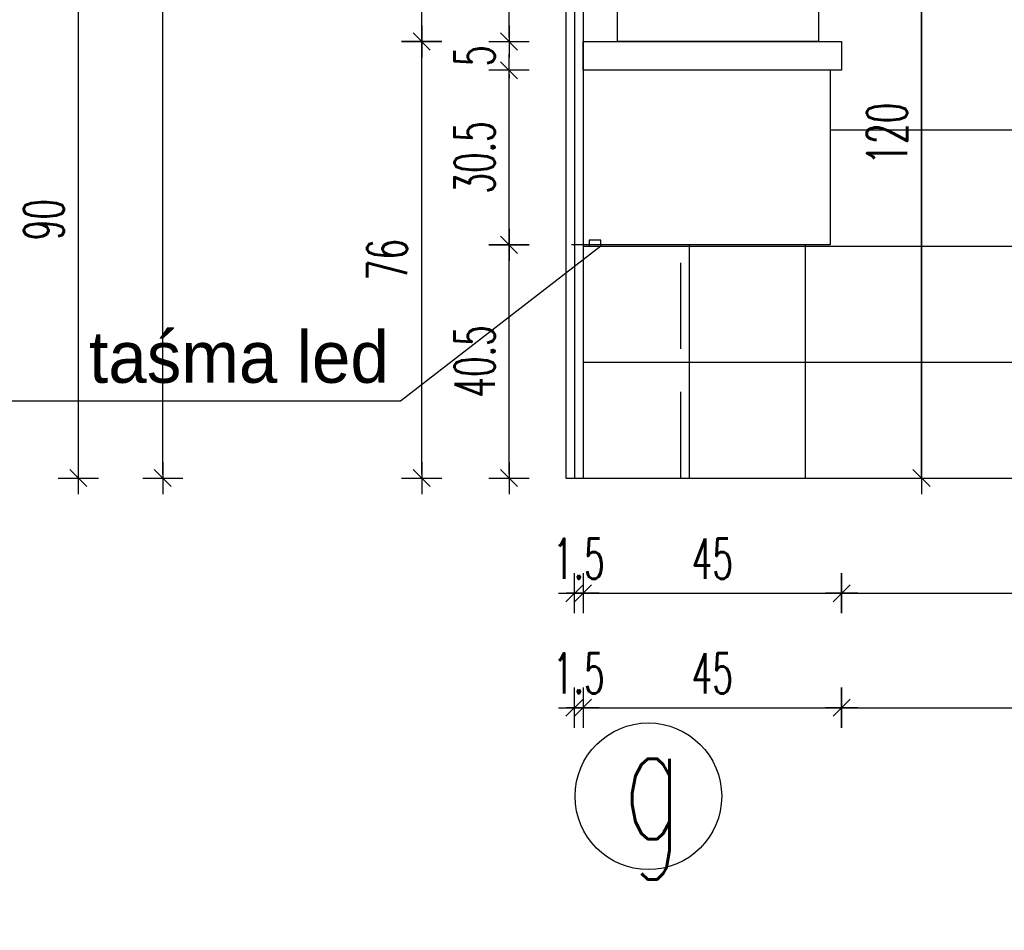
# Model space of a CAD drawing. Header units: centimetres. Extents: x -15121 to 30567, y -60641 to 0.
# Tile 180 of 256: x 11300 to 11472, y -27150 to -26992. Entities that reach past the tile are written whole.
import ezdxf

# ---------------------------------------------------------------- set-up
doc = ezdxf.new("R2010")
doc.units = ezdxf.units.CM
doc.header["$LTSCALE"] = 60
doc.linetypes.add('( Dashed )', pattern=[0.75, 0.5, -0.25])
for name, color, linetype in [('AIKA lampy sanitariaty', 3, 'Continuous'), ('AIKA oznaczenia widoków', 30, 'Continuous'), ('AIKA powierzchnie', 6, 'Continuous'), ('AIKA sufity podwieszane', 8, 'Continuous'), ('AIKA TYNK', 5, 'Continuous'), ('AIKA widoki wymiarowanie', 7, 'Continuous'), ('AIKA widokowe', 7, 'Continuous'), ('AIKA ŚCIANA', 8, 'Continuous')]:
    doc.layers.add(name, color=color, linetype=linetype)
doc.styles.add('RomanS', font='romans.shx')
doc.styles.add('TableTextStyle', font='txt')
doc.styles.add('wymiar', font='txt.shx', dxfattribs={"width": 0.6})
doc.dimstyles.new('Dwudziestka', dxfattribs={"dimtxt": 7, "dimasz": 0.7, "dimexe": 5, "dimexo": 0, "dimgap": 2.5, "dimtad": 1, "dimtoh": 1, "dimdec": 3, "dimrnd": 0.5, "dimdsep": 46, "dimtxsty": 'wymiar', "dimblk": 'znacznik', "dimcen": 0, "dimdle": 5, "dimse1": 1, "dimse2": 1, "dimclrd": 256, "dimclre": 256, "dimclrt": 256, "dimadec": 0, "dimazin": 0, "dimtfac": 0.4, "dimtdec": 3, "dimtix": 1, "dimtofl": 0, "dimtmove": 2, "dimatfit": 3, "dimldrblk": 'znacznik', "dimfxl": 1, "dimtolj": 1, "dimarcsym": 0})
pattern_1 = [(45.6, (4466.2785, -1566.11), (-6.8053523, 6.6642933), []), (45.6, (4470.768, -1566.063), (-6.8053523, 6.6642933), [])]

# ---------------------------------------------------------------- blocks, each defined once
blk = doc.blocks.new('znacznik')
at = {"color": 0}
for points in [[(0, -5), (0, 5)], [(-4, 0), (4, 0)]]:
    blk.add_lwpolyline(points, dxfattribs=at)
at = {"color": 1}
blk.add_lwpolyline([(-2.12, -2.12), (2.12, 2.12)], dxfattribs=at)
blk = doc.blocks.new('*D6436')
at = {"layer": 'AIKA widoki wymiarowanie', "lineweight": -2, "transparency": 16777216}
blk.add_line((11310.66, -26982.29), (11310.66, -27070.89), dxfattribs=at)
at = {"layer": 'Defpoints', "color": 0, "transparency": 16777216}
for p in [(11245.8, -26981.59), (11249.67, -27071.59), (11310.66, -27071.59)]:
    blk.add_point(p, dxfattribs=at)
at = {"layer": 'AIKA widoki wymiarowanie', "lineweight": -2, "transparency": 16777216, "xscale": 0.7, "yscale": 0.7, "zscale": 0.7}
for p, rotation in [((11310.66, -26981.59), 90), ((11310.66, -27071.59), 270)]:
    blk.add_blockref('znacznik', p, dxfattribs=dict(at, rotation=rotation))
at = {"layer": 'AIKA widoki wymiarowanie', "transparency": 16777216, "insert": (11304.66, -27026.59), "char_height": 7, "attachment_point": 5, "rotation": 90, "style": 'wymiar'}
blk.add_mtext('\\A1;90', dxfattribs=at)
blk = doc.blocks.new('*D6442')
at = {"layer": 'AIKA widoki wymiarowanie', "lineweight": -2, "transparency": 16777216}
blk.add_line((11325.36, -27070.89), (11325.36, -26771.29), dxfattribs=at)
at = {"layer": 'Defpoints', "color": 0, "transparency": 16777216}
for p in [(11249.67, -26770.59), (11325.36, -26770.59), (11249.67, -27071.59)]:
    blk.add_point(p, dxfattribs=at)
at = {"layer": 'AIKA widoki wymiarowanie', "lineweight": -2, "transparency": 16777216, "xscale": 0.7, "yscale": 0.7, "zscale": 0.7}
for p, rotation in [((11325.36, -26770.59), 90), ((11325.36, -27071.59), 270)]:
    blk.add_blockref('znacznik', p, dxfattribs=dict(at, rotation=rotation))
at = {"layer": 'AIKA widoki wymiarowanie', "transparency": 16777216, "insert": (11319.36, -26921.09), "char_height": 7, "attachment_point": 5, "rotation": 90, "style": 'wymiar'}
blk.add_mtext('\\A1;301', dxfattribs=at)
blk = doc.blocks.new('*D6443')
at = {"layer": 'AIKA widoki wymiarowanie', "lineweight": -2, "transparency": 16777216}
for p, q in [((11396.32, -27091.63), (11395.62, -27091.63)), ((11399.22, -27091.63), (11399.92, -27091.63))]:
    blk.add_line(p, q, dxfattribs=at)
at = {"layer": 'Defpoints', "color": 0, "transparency": 16777216}
for p in [(11397.02, -27071.59), (11398.52, -27071.59), (11398.52, -27091.63)]:
    blk.add_point(p, dxfattribs=at)
at = {"layer": 'AIKA widoki wymiarowanie', "lineweight": -2, "transparency": 16777216, "xscale": 0.7, "yscale": 0.7, "zscale": 0.7}
blk.add_blockref('znacznik', (11397.02, -27091.63), dxfattribs=at)
at = {"layer": 'AIKA widoki wymiarowanie', "lineweight": -2, "transparency": 16777216, "xscale": 0.7, "yscale": 0.7, "zscale": 0.7, "rotation": 180}
blk.add_blockref('znacznik', (11398.52, -27091.63), dxfattribs=at)
at = {"layer": 'AIKA widoki wymiarowanie', "transparency": 16777216, "insert": (11397.77, -27085.63), "char_height": 7, "attachment_point": 5, "style": 'wymiar'}
blk.add_mtext('\\A1;1.5', dxfattribs=at)
blk = doc.blocks.new('*D6444')
at = {"layer": 'AIKA widoki wymiarowanie', "lineweight": -2, "transparency": 16777216}
blk.add_line((11399.22, -27091.63), (11442.82, -27091.63), dxfattribs=at)
at = {"layer": 'Defpoints', "color": 0, "transparency": 16777216}
for p in [(11443.52, -27000.59), (11398.52, -27071.59), (11443.52, -27091.63)]:
    blk.add_point(p, dxfattribs=at)
at = {"layer": 'AIKA widoki wymiarowanie', "lineweight": -2, "transparency": 16777216, "xscale": 0.7, "yscale": 0.7, "zscale": 0.7, "rotation": 180}
blk.add_blockref('znacznik', (11398.52, -27091.63), dxfattribs=at)
at = {"layer": 'AIKA widoki wymiarowanie', "lineweight": -2, "transparency": 16777216, "xscale": 0.7, "yscale": 0.7, "zscale": 0.7}
blk.add_blockref('znacznik', (11443.52, -27091.63), dxfattribs=at)
at = {"layer": 'AIKA widoki wymiarowanie', "transparency": 16777216, "insert": (11421.02, -27085.63), "char_height": 7, "attachment_point": 5, "style": 'wymiar'}
blk.add_mtext('\\A1;45', dxfattribs=at)
blk = doc.blocks.new('*D6445')
at = {"layer": 'AIKA widoki wymiarowanie', "lineweight": -2, "transparency": 16777216}
blk.add_line((11444.22, -27091.63), (11537.82, -27091.63), dxfattribs=at)
at = {"layer": 'Defpoints', "color": 0, "transparency": 16777216}
for p in [(11538.52, -26981.59), (11443.52, -27000.59), (11538.52, -27091.63)]:
    blk.add_point(p, dxfattribs=at)
at = {"layer": 'AIKA widoki wymiarowanie', "lineweight": -2, "transparency": 16777216, "xscale": 0.7, "yscale": 0.7, "zscale": 0.7, "rotation": 180}
blk.add_blockref('znacznik', (11443.52, -27091.63), dxfattribs=at)
at = {"layer": 'AIKA widoki wymiarowanie', "lineweight": -2, "transparency": 16777216, "xscale": 0.7, "yscale": 0.7, "zscale": 0.7}
blk.add_blockref('znacznik', (11538.52, -27091.63), dxfattribs=at)
at = {"layer": 'AIKA widoki wymiarowanie', "transparency": 16777216, "insert": (11491.02, -27085.63), "char_height": 7, "attachment_point": 5, "style": 'wymiar'}
blk.add_mtext('\\A1;95', dxfattribs=at)
blk = doc.blocks.new('*D6450')
at = {"layer": 'AIKA widoki wymiarowanie', "lineweight": -2, "transparency": 16777216}
blk.add_line((11457.42, -26952.37), (11457.42, -27070.89), dxfattribs=at)
at = {"layer": 'Defpoints', "color": 0, "transparency": 16777216}
for p in [(11439.91, -26951.67), (11432.05, -27071.59), (11457.42, -27071.59)]:
    blk.add_point(p, dxfattribs=at)
at = {"layer": 'AIKA widoki wymiarowanie', "lineweight": -2, "transparency": 16777216, "xscale": 0.7, "yscale": 0.7, "zscale": 0.7}
for p, rotation in [((11457.42, -26951.67), 90), ((11457.42, -27071.59), 270)]:
    blk.add_blockref('znacznik', p, dxfattribs=dict(at, rotation=rotation))
at = {"layer": 'AIKA widoki wymiarowanie', "transparency": 16777216, "insert": (11451.42, -27011.63), "char_height": 7, "attachment_point": 5, "rotation": 90, "style": 'wymiar'}
blk.add_mtext('\\A1;120', dxfattribs=at)
blk = doc.blocks.new('*D6452')
at = {"layer": 'AIKA widoki wymiarowanie', "lineweight": -2, "transparency": 16777216}
blk.add_line((11385.63, -27070.89), (11385.63, -27031.69), dxfattribs=at)
at = {"layer": 'Defpoints', "color": 0, "transparency": 16777216}
for p in [(11385.63, -27030.99), (11403.55, -27030.99), (11403.55, -27071.59)]:
    blk.add_point(p, dxfattribs=at)
at = {"layer": 'AIKA widoki wymiarowanie', "lineweight": -2, "transparency": 16777216, "xscale": 0.7, "yscale": 0.7, "zscale": 0.7}
for p, rotation in [((11385.63, -27030.99), 90), ((11385.63, -27071.59), 270)]:
    blk.add_blockref('znacznik', p, dxfattribs=dict(at, rotation=rotation))
at = {"layer": 'AIKA widoki wymiarowanie', "transparency": 16777216, "insert": (11379.63, -27051.29), "char_height": 7, "attachment_point": 5, "rotation": 90, "style": 'wymiar'}
blk.add_mtext('\\A1;40.5', dxfattribs=at)
blk = doc.blocks.new('*D6453')
at = {"layer": 'AIKA widoki wymiarowanie', "lineweight": -2, "transparency": 16777216}
blk.add_line((11385.63, -27030.29), (11385.63, -27001.29), dxfattribs=at)
at = {"layer": 'Defpoints', "color": 0, "transparency": 16777216}
for p in [(11385.63, -27000.59), (11398.52, -27000.59), (11403.55, -27030.99)]:
    blk.add_point(p, dxfattribs=at)
at = {"layer": 'AIKA widoki wymiarowanie', "lineweight": -2, "transparency": 16777216, "xscale": 0.7, "yscale": 0.7, "zscale": 0.7}
for p, rotation in [((11385.63, -27000.59), 90), ((11385.63, -27030.99), 270)]:
    blk.add_blockref('znacznik', p, dxfattribs=dict(at, rotation=rotation))
at = {"layer": 'AIKA widoki wymiarowanie', "transparency": 16777216, "insert": (11379.63, -27015.79), "char_height": 7, "attachment_point": 5, "rotation": 90, "style": 'wymiar'}
blk.add_mtext('\\A1;30.5', dxfattribs=at)
blk = doc.blocks.new('*D6454')
at = {"layer": 'AIKA widoki wymiarowanie', "lineweight": -2, "transparency": 16777216}
for p, q in [((11385.63, -26994.89), (11385.63, -26994.19)), ((11385.63, -27001.29), (11385.63, -27001.99))]:
    blk.add_line(p, q, dxfattribs=at)
at = {"layer": 'Defpoints', "color": 0, "transparency": 16777216}
for p in [(11385.63, -26995.59), (11398.52, -26995.59), (11398.52, -27000.59)]:
    blk.add_point(p, dxfattribs=at)
at = {"layer": 'AIKA widoki wymiarowanie', "lineweight": -2, "transparency": 16777216, "xscale": 0.7, "yscale": 0.7, "zscale": 0.7}
for p, rotation in [((11385.63, -26995.59), 270), ((11385.63, -27000.59), 90)]:
    blk.add_blockref('znacznik', p, dxfattribs=dict(at, rotation=rotation))
at = {"layer": 'AIKA widoki wymiarowanie', "transparency": 16777216, "insert": (11379.63, -26998.09), "char_height": 7, "attachment_point": 5, "rotation": 90, "style": 'wymiar'}
blk.add_mtext('\\A1;5', dxfattribs=at)
blk = doc.blocks.new('*D6455')
at = {"layer": 'AIKA widoki wymiarowanie', "lineweight": -2, "transparency": 16777216}
blk.add_line((11385.63, -26994.89), (11385.63, -26965.29), dxfattribs=at)
at = {"layer": 'Defpoints', "color": 0, "transparency": 16777216}
for p in [(11385.63, -26964.59), (11398.52, -26964.59), (11398.52, -26995.59)]:
    blk.add_point(p, dxfattribs=at)
at = {"layer": 'AIKA widoki wymiarowanie', "lineweight": -2, "transparency": 16777216, "xscale": 0.7, "yscale": 0.7, "zscale": 0.7}
for p, rotation in [((11385.63, -26964.59), 90), ((11385.63, -26995.59), 270)]:
    blk.add_blockref('znacznik', p, dxfattribs=dict(at, rotation=rotation))
at = {"layer": 'AIKA widoki wymiarowanie', "transparency": 16777216, "insert": (11379.63, -26980.09), "char_height": 7, "attachment_point": 5, "rotation": 90, "style": 'wymiar'}
blk.add_mtext('\\A1;31', dxfattribs=at)
blk = doc.blocks.new('*D6456')
at = {"layer": 'AIKA widoki wymiarowanie', "lineweight": -2, "transparency": 16777216}
blk.add_line((11370.42, -27070.89), (11370.42, -26996.29), dxfattribs=at)
at = {"layer": 'Defpoints', "color": 0, "transparency": 16777216}
for p in [(11370.42, -26995.59), (11398.52, -26995.59), (11398.52, -27071.59)]:
    blk.add_point(p, dxfattribs=at)
at = {"layer": 'AIKA widoki wymiarowanie', "lineweight": -2, "transparency": 16777216, "xscale": 0.7, "yscale": 0.7, "zscale": 0.7}
for p, rotation in [((11370.42, -26995.59), 90), ((11370.42, -27071.59), 270)]:
    blk.add_blockref('znacznik', p, dxfattribs=dict(at, rotation=rotation))
at = {"layer": 'AIKA widoki wymiarowanie', "transparency": 16777216, "insert": (11364.42, -27033.59), "char_height": 7, "attachment_point": 5, "rotation": 90, "style": 'wymiar'}
blk.add_mtext('\\A1;76', dxfattribs=at)
blk = doc.blocks.new('*D6304')
at = {"layer": 'AIKA widoki wymiarowanie', "lineweight": -2, "transparency": 16777216}
blk.add_line((11370.42, -26994.89), (11370.42, -26965.29), dxfattribs=at)
at = {"layer": 'Defpoints', "color": 0, "transparency": 16777216}
for p in [(11370.42, -26964.59), (11398.52, -26964.59), (11398.52, -26995.59)]:
    blk.add_point(p, dxfattribs=at)
at = {"layer": 'AIKA widoki wymiarowanie', "lineweight": -2, "transparency": 16777216, "xscale": 0.7, "yscale": 0.7, "zscale": 0.7}
for p, rotation in [((11370.42, -26964.59), 90), ((11370.42, -26995.59), 270)]:
    blk.add_blockref('znacznik', p, dxfattribs=dict(at, rotation=rotation))
at = {"layer": 'AIKA widoki wymiarowanie', "transparency": 16777216, "insert": (11364.42, -26980.09), "char_height": 7, "attachment_point": 5, "rotation": 90, "style": 'wymiar'}
blk.add_mtext('\\A1;31', dxfattribs=at)
blk = doc.blocks.new('*D6457')
at = {"layer": 'AIKA widoki wymiarowanie', "lineweight": -2, "transparency": 16777216}
blk.add_line((11608.84, -27070.89), (11608.84, -26965.29), dxfattribs=at)
at = {"layer": 'Defpoints', "color": 0, "transparency": 16777216}
for p in [(11399.03, -26964.59), (11608.84, -26964.59), (11398.52, -27071.59)]:
    blk.add_point(p, dxfattribs=at)
at = {"layer": 'AIKA widoki wymiarowanie', "lineweight": -2, "transparency": 16777216, "xscale": 0.7, "yscale": 0.7, "zscale": 0.7}
for p, rotation in [((11608.84, -26964.59), 90), ((11608.84, -27071.59), 270)]:
    blk.add_blockref('znacznik', p, dxfattribs=dict(at, rotation=rotation))
at = {"layer": 'AIKA widoki wymiarowanie', "transparency": 16777216, "insert": (11602.84, -27018.09), "char_height": 7, "attachment_point": 5, "rotation": 90, "style": 'wymiar'}
blk.add_mtext('\\A1;107', dxfattribs=at)
blk = doc.blocks.new('*D6305')
at = {"layer": 'AIKA widoki wymiarowanie', "lineweight": -2, "transparency": 16777216}
for p, q in [((11396.32, -27111.57), (11395.62, -27111.57)), ((11399.22, -27111.57), (11399.92, -27111.57))]:
    blk.add_line(p, q, dxfattribs=at)
at = {"layer": 'Defpoints', "color": 0, "transparency": 16777216}
for p in [(11397.02, -27071.59), (11398.52, -27071.59), (11398.52, -27111.57)]:
    blk.add_point(p, dxfattribs=at)
at = {"layer": 'AIKA widoki wymiarowanie', "lineweight": -2, "transparency": 16777216, "xscale": 0.7, "yscale": 0.7, "zscale": 0.7}
blk.add_blockref('znacznik', (11397.02, -27111.57), dxfattribs=at)
at = {"layer": 'AIKA widoki wymiarowanie', "lineweight": -2, "transparency": 16777216, "xscale": 0.7, "yscale": 0.7, "zscale": 0.7, "rotation": 180}
blk.add_blockref('znacznik', (11398.52, -27111.57), dxfattribs=at)
at = {"layer": 'AIKA widoki wymiarowanie', "transparency": 16777216, "insert": (11397.77, -27105.57), "char_height": 7, "attachment_point": 5, "style": 'wymiar'}
blk.add_mtext('\\A1;1.5', dxfattribs=at)
blk = doc.blocks.new('*D6458')
at = {"layer": 'AIKA widoki wymiarowanie', "lineweight": -2, "transparency": 16777216}
blk.add_line((11399.22, -27111.57), (11442.82, -27111.57), dxfattribs=at)
at = {"layer": 'Defpoints', "color": 0, "transparency": 16777216}
for p in [(11443.52, -26995.59), (11398.52, -27071.59), (11443.52, -27111.57)]:
    blk.add_point(p, dxfattribs=at)
at = {"layer": 'AIKA widoki wymiarowanie', "lineweight": -2, "transparency": 16777216, "xscale": 0.7, "yscale": 0.7, "zscale": 0.7, "rotation": 180}
blk.add_blockref('znacznik', (11398.52, -27111.57), dxfattribs=at)
at = {"layer": 'AIKA widoki wymiarowanie', "lineweight": -2, "transparency": 16777216, "xscale": 0.7, "yscale": 0.7, "zscale": 0.7}
blk.add_blockref('znacznik', (11443.52, -27111.57), dxfattribs=at)
at = {"layer": 'AIKA widoki wymiarowanie', "transparency": 16777216, "insert": (11421.02, -27105.57), "char_height": 7, "attachment_point": 5, "style": 'wymiar'}
blk.add_mtext('\\A1;45', dxfattribs=at)
blk = doc.blocks.new('*D6459')
at = {"layer": 'AIKA widoki wymiarowanie', "lineweight": -2, "transparency": 16777216}
blk.add_line((11444.22, -27111.57), (11513.02, -27111.57), dxfattribs=at)
at = {"layer": 'Defpoints', "color": 0, "transparency": 16777216}
for p in [(11443.52, -26995.59), (11513.72, -26998.09), (11513.72, -27111.57)]:
    blk.add_point(p, dxfattribs=at)
at = {"layer": 'AIKA widoki wymiarowanie', "lineweight": -2, "transparency": 16777216, "xscale": 0.7, "yscale": 0.7, "zscale": 0.7, "rotation": 180}
blk.add_blockref('znacznik', (11443.52, -27111.57), dxfattribs=at)
at = {"layer": 'AIKA widoki wymiarowanie', "lineweight": -2, "transparency": 16777216, "xscale": 0.7, "yscale": 0.7, "zscale": 0.7}
blk.add_blockref('znacznik', (11513.72, -27111.57), dxfattribs=at)
at = {"layer": 'AIKA widoki wymiarowanie', "transparency": 16777216, "insert": (11478.62, -27105.57), "char_height": 7, "attachment_point": 5, "style": 'wymiar'}
blk.add_mtext('\\A1;70', dxfattribs=at)

msp = doc.modelspace()

# ---------------------------------------------------------------- hatches: boundary and pattern name
at = {"layer": 'AIKA sufity podwieszane', "transparency": 33554610}
h = msp.add_hatch(dxfattribs=at)
h.set_pattern_fill('ANSI32', color=8, angle=0.6)
h.set_pattern_definition(pattern_1)
h.paths.add_polyline_path([(11584.9494, -26117.5987), (11157.9494, -26117.5987), (11157.9494, -26202.5987), (11584.9494, -26202.5987)])
h.paths.add_polyline_path([(12081.094, -27428.3228), (12163.2602, -27428.3228), (12163.2602, -27404.0522), (12081.094, -27404.0522)], flags=9)
h.paths.add_polyline_path([(12114.3702, -27401.1671), (12330.3134, -27401.1671), (12330.3134, -27377.6842), (12114.3702, -27377.6842)], flags=9)
h.paths.add_polyline_path([(12002.4864, -27495.7987), (12060.0402, -27495.7987), (12060.0402, -27471.4304), (12002.4864, -27471.4304)], flags=9)
h.paths.add_polyline_path([(11930.778, -27431.4066), (12012.9714, -27431.4066), (12012.9714, -27407.1523), (11930.778, -27407.1523)], flags=9)
h.paths.add_polyline_path([(12003.6509, -27363.3126), (12519.4158, -27363.3126), (12519.4158, -27327.3381), (12003.6509, -27327.3381)], flags=9)
h.paths.add_polyline_path([(11967.1775, -27382.7098), (12564.7628, -27382.7098), (12564.7628, -27357.3546), (11967.1775, -27357.3546)], flags=9)
h.paths.add_polyline_path([(12288.6922, -27501.0627), (12423.7404, -27501.0627), (12423.7404, -27470.1832), (12288.6922, -27470.1832)], flags=9)
h.paths.add_polyline_path([(11932.4463, -27495.6231), (12002.4419, -27495.6231), (12002.4419, -27470.9456), (11932.4463, -27470.9456)], flags=9)
h.paths.add_polyline_path([(11932.4843, -27462.0595), (11994.0262, -27462.0595), (11994.0262, -27437.8052), (11932.4843, -27437.8052)], flags=9)
h.paths.add_polyline_path([(12074.5007, -27495.5716), (12259.3272, -27495.5716), (12259.3272, -27471.2033), (12074.5007, -27471.2033)], flags=9)
h.paths.add_polyline_path([(12083.149, -27467.6483), (12496.2862, -27467.6483), (12496.2862, -27436.3619), (12083.149, -27436.3619)], flags=9)
h.paths.add_polyline_path([(12483.5205, -27493.9928), (12503.8627, -27493.9928), (12503.8627, -27470.0477), (12483.5205, -27470.0477)], flags=9)
h.paths.add_polyline_path([(11513.2396, -27035.7614), (11551.7125, -27035.7592), (11551.7101, -26993.8772), (11513.2372, -26993.8794)], flags=9)
h.paths.add_polyline_path([(11060.4933, -27035.7614), (11098.9662, -27035.7592), (11098.9638, -26993.8772), (11060.4909, -26993.8794)], flags=9)
h.paths.add_polyline_path([(11919.1026, -26980.6538), (11990.4597, -26980.6538), (11990.4597, -26967.1538), (11919.1026, -26967.1538)], flags=9)
h.paths.add_polyline_path([(11917.5413, -27058.0538), (11988.8984, -27058.0538), (11988.8984, -27044.5538), (11917.5413, -27044.5538)], flags=9)
h.paths.add_polyline_path([(11700.1916, -26844.6838), (11755.1529, -26844.6806), (11755.1495, -26784.8493), (11700.1882, -26784.8524)], flags=9)
h.paths.add_polyline_path([(11427.3267, -26845.5688), (11482.288, -26845.5656), (11482.2845, -26785.7342), (11427.3233, -26785.7374)], flags=9)
h.paths.add_polyline_path([(11294.0432, -26979.8538), (11365.4003, -26979.8538), (11365.4003, -26966.3538), (11294.0432, -26966.3538)], flags=9)
h.paths.add_polyline_path([(11295.6045, -27057.2538), (11366.9616, -27057.2538), (11366.9616, -27043.7538), (11295.6045, -27043.7538)], flags=9)
h.paths.add_polyline_path([(11521.8166, -26931.977), (11552.5502, -26931.977), (11552.5502, -26881.6152), (11521.8166, -26881.6152)], flags=9)
h.paths.add_polyline_path([(11232.9438, -26931.977), (11263.6773, -26931.977), (11263.6773, -26881.6152), (11232.9438, -26881.6152)], flags=9)
h.paths.add_polyline_path([(11157.3038, -26932.0267), (11188.0374, -26932.0267), (11188.0374, -26881.6649), (11157.3038, -26881.6649)], flags=9)
h.paths.add_polyline_path([(11072.9438, -26931.977), (11103.6773, -26931.977), (11103.6773, -26881.6152), (11072.9438, -26881.6152)], flags=9)
h.paths.add_polyline_path([(11054.4564, -26845.5688), (11109.4177, -26845.5656), (11109.4142, -26785.7342), (11054.4529, -26785.7374)], flags=9)
h.paths.add_polyline_path([(10559.4245, -26844.6838), (10614.3858, -26844.6806), (10614.3823, -26784.8493), (10559.421, -26784.8524)], flags=9)
h.paths.add_polyline_path([(12171.0529, -26276.6882), (12226.0142, -26276.685), (12226.0107, -26216.8536), (12171.0495, -26216.8568)], flags=9)
h.paths.add_polyline_path([(11673.2315, -26276.5731), (11728.1928, -26276.57), (11728.1894, -26216.7386), (11673.2281, -26216.7417)], flags=9)
h.paths.add_polyline_path([(10783.8877, -26276.6882), (10838.8489, -26276.685), (10838.8455, -26216.8536), (10783.8842, -26216.8568)], flags=9)
h.paths.add_polyline_path([(10559.4245, -26276.6882), (10614.3858, -26276.685), (10614.3823, -26216.8536), (10559.421, -26216.8568)], flags=9)
h.paths.add_polyline_path([(10474.541, -26085.4251), (10703.7361, -26085.4251), (10703.7361, -26028.0612), (10474.541, -26028.0612)], flags=9)
h = msp.add_hatch(dxfattribs=at)
h.set_pattern_fill('ANSI32', color=8, angle=0.6)
h.set_pattern_definition(pattern_1)
h.paths.add_polyline_path([(12093.9146, -26117.5987), (11666.9146, -26117.5987), (11666.9146, -26202.5987, -1), (11669.9146, -26202.5987), (12092.4146, -26202.5987), (12093.9146, -26202.5987)])
h.paths.add_polyline_path([(12081.094, -27428.3228), (12163.2602, -27428.3228), (12163.2602, -27404.0522), (12081.094, -27404.0522)], flags=9)
h.paths.add_polyline_path([(12114.3702, -27401.1671), (12330.3134, -27401.1671), (12330.3134, -27377.6842), (12114.3702, -27377.6842)], flags=9)
h.paths.add_polyline_path([(12002.4864, -27495.7987), (12060.0402, -27495.7987), (12060.0402, -27471.4304), (12002.4864, -27471.4304)], flags=9)
h.paths.add_polyline_path([(11930.778, -27431.4066), (12012.9714, -27431.4066), (12012.9714, -27407.1523), (11930.778, -27407.1523)], flags=9)
h.paths.add_polyline_path([(12003.6509, -27363.3126), (12519.4158, -27363.3126), (12519.4158, -27327.3381), (12003.6509, -27327.3381)], flags=9)
h.paths.add_polyline_path([(11967.1775, -27382.7098), (12564.7628, -27382.7098), (12564.7628, -27357.3546), (11967.1775, -27357.3546)], flags=9)
h.paths.add_polyline_path([(12288.6922, -27501.0627), (12423.7404, -27501.0627), (12423.7404, -27470.1832), (12288.6922, -27470.1832)], flags=9)
h.paths.add_polyline_path([(11932.4463, -27495.6231), (12002.4419, -27495.6231), (12002.4419, -27470.9456), (11932.4463, -27470.9456)], flags=9)
h.paths.add_polyline_path([(11932.4843, -27462.0595), (11994.0262, -27462.0595), (11994.0262, -27437.8052), (11932.4843, -27437.8052)], flags=9)
h.paths.add_polyline_path([(12074.5007, -27495.5716), (12259.3272, -27495.5716), (12259.3272, -27471.2033), (12074.5007, -27471.2033)], flags=9)
h.paths.add_polyline_path([(12083.149, -27467.6483), (12496.2862, -27467.6483), (12496.2862, -27436.3619), (12083.149, -27436.3619)], flags=9)
h.paths.add_polyline_path([(12483.5205, -27493.9928), (12503.8627, -27493.9928), (12503.8627, -27470.0477), (12483.5205, -27470.0477)], flags=9)
h.paths.add_polyline_path([(11513.2396, -27035.7614), (11551.7125, -27035.7592), (11551.7101, -26993.8772), (11513.2372, -26993.8794)], flags=9)
h.paths.add_polyline_path([(11060.4933, -27035.7614), (11098.9662, -27035.7592), (11098.9638, -26993.8772), (11060.4909, -26993.8794)], flags=9)
h.paths.add_polyline_path([(11919.1026, -26980.6538), (11990.4597, -26980.6538), (11990.4597, -26967.1538), (11919.1026, -26967.1538)], flags=9)
h.paths.add_polyline_path([(11917.5413, -27058.0538), (11988.8984, -27058.0538), (11988.8984, -27044.5538), (11917.5413, -27044.5538)], flags=9)
h.paths.add_polyline_path([(11700.1916, -26844.6838), (11755.1529, -26844.6806), (11755.1495, -26784.8493), (11700.1882, -26784.8524)], flags=9)
h.paths.add_polyline_path([(11427.3267, -26845.5688), (11482.288, -26845.5656), (11482.2845, -26785.7342), (11427.3233, -26785.7374)], flags=9)
h.paths.add_polyline_path([(11294.0432, -26979.8538), (11365.4003, -26979.8538), (11365.4003, -26966.3538), (11294.0432, -26966.3538)], flags=9)
h.paths.add_polyline_path([(11295.6045, -27057.2538), (11366.9616, -27057.2538), (11366.9616, -27043.7538), (11295.6045, -27043.7538)], flags=9)
h.paths.add_polyline_path([(11521.8166, -26931.977), (11552.5502, -26931.977), (11552.5502, -26881.6152), (11521.8166, -26881.6152)], flags=9)
h.paths.add_polyline_path([(11232.9438, -26931.977), (11263.6773, -26931.977), (11263.6773, -26881.6152), (11232.9438, -26881.6152)], flags=9)
h.paths.add_polyline_path([(11157.3038, -26932.0267), (11188.0374, -26932.0267), (11188.0374, -26881.6649), (11157.3038, -26881.6649)], flags=9)
h.paths.add_polyline_path([(11072.9438, -26931.977), (11103.6773, -26931.977), (11103.6773, -26881.6152), (11072.9438, -26881.6152)], flags=9)
h.paths.add_polyline_path([(11054.4564, -26845.5688), (11109.4177, -26845.5656), (11109.4142, -26785.7342), (11054.4529, -26785.7374)], flags=9)
h.paths.add_polyline_path([(10559.4245, -26844.6838), (10614.3858, -26844.6806), (10614.3823, -26784.8493), (10559.421, -26784.8524)], flags=9)
h.paths.add_polyline_path([(12171.0529, -26276.6882), (12226.0142, -26276.685), (12226.0107, -26216.8536), (12171.0495, -26216.8568)], flags=9)
h.paths.add_polyline_path([(11673.2315, -26276.5731), (11728.1928, -26276.57), (11728.1894, -26216.7386), (11673.2281, -26216.7417)], flags=9)
h.paths.add_polyline_path([(10783.8877, -26276.6882), (10838.8489, -26276.685), (10838.8455, -26216.8536), (10783.8842, -26216.8568)], flags=9)
h.paths.add_polyline_path([(10559.4245, -26276.6882), (10614.3858, -26276.685), (10614.3823, -26216.8536), (10559.421, -26216.8568)], flags=9)
h.paths.add_polyline_path([(10474.541, -26085.4251), (10703.7361, -26085.4251), (10703.7361, -26028.0612), (10474.541, -26028.0612)], flags=9)

# ---------------------------------------------------------------- linework, layer by layer
at = {"layer": 'AIKA lampy sanitariaty', "color": 4}
msp.add_lwpolyline([(11399.5802, -27031.1943), (11401.5802, -27031.1943), (11401.5802, -27030.1943), (11399.5802, -27030.1943)], close=True, dxfattribs=at)
at = {"layer": 'AIKA oznaczenia widoków'}
msp.add_circle((11409.8781, -27126.972), 12.7586, dxfattribs=at)
at = {"layer": 'AIKA powierzchnie', "color": 2}
msp.add_lwpolyline([(11575.5189, -26770.5943), (11398.5189, -26770.5943), (11398.5189, -27071.5943), (11575.5189, -27071.5943)], close=True, dxfattribs=at)
at = {"layer": 'AIKA TYNK'}
for p, q in [((11397.0189, -26685.5943), (11397.0189, -27071.5943)), ((11395.5189, -27071.5943), (11576.7848, -27071.5943)), ((11397.0189, -27071.5943), (11595.5189, -27071.5943))]:
    msp.add_line(p, q, dxfattribs=at)
at = {"layer": 'AIKA widokowe'}
msp.add_line((11398.5189, -26770.5943), (11398.5189, -27071.5943), dxfattribs=at)
at = {"layer": 'AIKA widokowe', "color": 8}
for p, q in [((11457.4189, -27071.5943), (11457.4189, -26770.5943)), ((11441.5189, -27010.9943), (11514.7189, -27010.9943)), ((11398.5189, -27031.1943), (11575.5189, -27031.1943)), ((11437.2189, -27071.5943), (11437.2189, -27030.9943)), ((11398.5189, -27051.3943), (11575.5189, -27051.3943))]:
    msp.add_line(p, q, dxfattribs=at)
at = {"layer": 'AIKA widokowe', "color": 8, "linetype": '( Dashed )', "ltscale": 0.5}
msp.add_line((11415.5189, -27071.5943), (11415.5189, -27030.9943), dxfattribs=at)
at = {"layer": 'AIKA widokowe', "color": 7}
msp.add_line((11417.0189, -27071.5943), (11417.0189, -27030.9943), dxfattribs=at)
for points in [[(11439.5189, -26981.5943), (11439.5189, -26995.5943), (11404.5189, -26995.5943), (11404.5189, -26981.5943)], [(11443.5189, -26995.5943), (11443.5189, -27000.5943), (11398.5189, -27000.5943), (11398.5189, -26995.5943)]]:
    msp.add_lwpolyline(points, close=True, dxfattribs=at)
for points in [[(11441.5189, -27000.5943), (11441.5189, -27030.9943), (11396.5189, -27030.9943)], [(11401.5802, -27031.1943), (11366.7156, -27058.1943), (11293.5547, -27058.1943)]]:
    msp.add_lwpolyline(points, dxfattribs=at)
at = {"layer": 'AIKA ŚCIANA'}
for p, q in [((11395.5189, -26685.5943), (11395.5189, -27071.5943)), ((11395.5189, -27071.5943), (11397.0189, -27071.5943))]:
    msp.add_line(p, q, dxfattribs=at)

# ---------------------------------------------------------------- texts
at = {"layer": 'AIKA lampy sanitariaty', "color": 4, "insert": (11364.7116, -27046.0038), "char_height": 9, "width": 197.524619, "attachment_point": 3, "style": 'TableTextStyle'}
msp.add_mtext('taśma led', dxfattribs=at)
at = {"layer": 'AIKA oznaczenia widoków', "insert": (11405.4523, -27113.4375, 256.2), "char_height": 21, "width": 498.713923, "attachment_point": 1, "style": 'RomanS'}
msp.add_mtext('{\\W0.6;g}', dxfattribs=at)

# ---------------------------------------------------------------- dimensions: what is measured, and where the dimension line sits
at = {"layer": 'AIKA widoki wymiarowanie'}
for base, p1, p2, picture, middle in [((11325.3563, -26770.5943), (11249.6707, -27071.5943), (11249.6707, -26770.5943), '*D6442', (11319.3563, -26921.0943)), ((11457.4189, -27071.5943), (11439.9082, -26951.6656), (11432.0491, -27071.5943), '*D6450', (11451.4189, -27011.6299)), ((11370.416, -26964.5943), (11398.5189, -26995.5943), (11398.5189, -26964.5943), '*D6304', (11364.416, -26980.0943)), ((11385.6286, -26964.5943), (11398.5189, -26995.5943), (11398.5189, -26964.5943), '*D6455', (11379.6286, -26980.0943)), ((11608.8421, -26964.5943), (11398.5189, -27071.5943), (11399.0289, -26964.5943), '*D6457', (11602.8421, -27018.0943)), ((11310.6609, -27071.5943), (11245.8026, -26981.5943), (11249.6707, -27071.5943), '*D6436', (11304.6609, -27026.5943)), ((11370.416, -26995.5943), (11398.5189, -27071.5943), (11398.5189, -26995.5943), '*D6456', (11364.416, -27033.5943)), ((11385.6286, -26995.5943), (11398.5189, -27000.5943), (11398.5189, -26995.5943), '*D6454', (11379.6286, -26998.0943)), ((11385.6286, -27000.5943), (11403.5537, -27030.9943), (11398.5189, -27000.5943), '*D6453', (11379.6286, -27015.7943)), ((11385.6286, -27030.9943), (11403.5537, -27071.5943), (11403.5537, -27030.9943), '*D6452', (11379.6286, -27051.2943))]:
    dim = msp.add_linear_dim(base=base, p1=p1, p2=p2, angle=90, dimstyle='Dwudziestka', dxfattribs=at)
    dim.commit()
    dim.dimension.update_dxf_attribs({"geometry": picture, "text_midpoint": middle})
for base, p1, p2, picture, middle in [((11538.5189, -27091.6297), (11443.5189, -27000.5943), (11538.5189, -26981.5943), '*D6445', (11491.0189, -27085.6297)), ((11443.5189, -27111.5669), (11398.5189, -27071.5943), (11443.5189, -26995.5943), '*D6458', (11421.0189, -27105.5669)), ((11513.7189, -27111.5669), (11443.5189, -26995.5943), (11513.7189, -26998.0943), '*D6459', (11478.6189, -27105.5669)), ((11443.5189, -27091.6297), (11398.5189, -27071.5943), (11443.5189, -27000.5943), '*D6444', (11421.0189, -27085.6297)), ((11398.5189, -27091.6297), (11397.0189, -27071.5943), (11398.5189, -27071.5943), '*D6443', (11397.7689, -27085.6297)), ((11398.5189, -27111.5669), (11397.0189, -27071.5943), (11398.5189, -27071.5943), '*D6305', (11397.7689, -27105.5669))]:
    dim = msp.add_linear_dim(base=base, p1=p1, p2=p2, dimstyle='Dwudziestka', dxfattribs=at)
    dim.commit()
    dim.dimension.update_dxf_attribs({"geometry": picture, "text_midpoint": middle})

doc.saveas('drawing.dxf')
